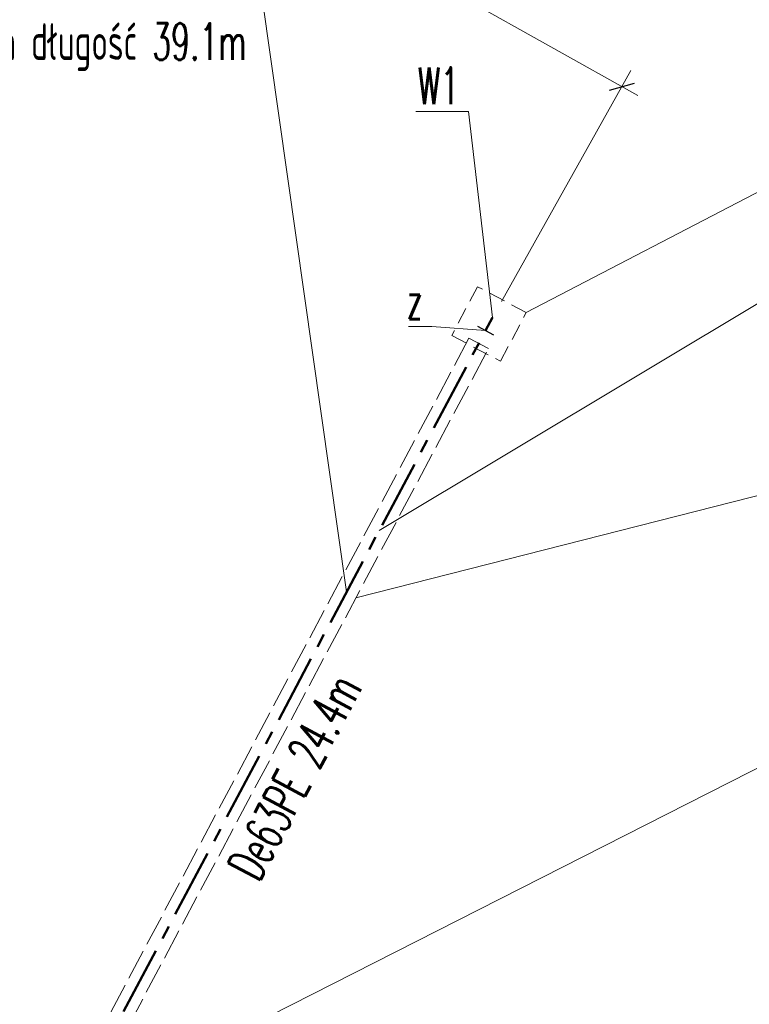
# Model space of a CAD drawing. Header units: metres. Extents: x 7506071 to 7508568, y 5798919 to 5800648.
# Tile 86 of 96: x 7507459 to 7507479, y 5799568 to 5799595. Entities that reach past the tile are written whole.
import ezdxf
from ezdxf import colors
from ezdxf.entities.mleader import LeaderData, LeaderLine
from ezdxf.math import Vec2, Vec3

# ---------------------------------------------------------------- set-up
doc = ezdxf.new("R2010")
doc.units = ezdxf.units.M
for name, pattern in [('ACAD_ISO02W100', [15, 12, -3]), ('CENTER', [2, 1.25, -0.25, 0.25, -0.25]), ('DASHED', [0.75, 0.5, -0.25])]:
    doc.linetypes.add(name, pattern=pattern)
doc.layers.get('0').update_dxf_attribs({"color": 250, "lineweight": 9})
doc.layers.get('Defpoints').update_dxf_attribs({"color": 254, "lineweight": 0})
for name, color, linetype, lineweight in [('IS-przecisk', 7, 'Continuous', 20), ('IS-rura-oslonowa', 7, 'Continuous', 20), ('IS-W-przylacze', 162, 'CENTER', 50), ('IS-W-przylacze-armatura', 162, 'Continuous', 30), ('IS-W-przylacze-opis', 168, 'Continuous', 30)]:
    doc.layers.add(name, color=color, linetype=linetype, lineweight=lineweight)
doc.styles.add('IS-0.6', font='simplex.shx', dxfattribs={"width": 0.6})
doc.dimstyles.new('IS-0.6', dxfattribs={"dimscale": 0.05, "dimtxt": 20, "dimasz": 10, "dimexe": 10, "dimexo": 10, "dimgap": 2, "dimtad": 1, "dimdec": 1, "dimzin": 1, "dimtxsty": 'IS-0.6', "dimblk": 'OBLIQUE', "dimcen": 10, "dimdle": 10, "dimadec": 0, "dimazin": 0, "dimtfac": 1, "dimtdec": 1, "dimtmove": 0, "dimatfit": 3, "dimfxl": 1, "dimlwd": 9, "dimlwe": 9, "dimarcsym": 0})

# ---------------------------------------------------------------- blocks, each defined once
blk = doc.blocks.new('_None')
blk = doc.blocks.new('_OBLIQUE')
at = {"color": 0, "linetype": 'ByBlock'}
blk.add_line((-0.5, -0.5), (0.5, 0.5), dxfattribs=at)
blk = doc.blocks.new('*D75')
at = {"layer": 'Defpoints', "color": 0, "transparency": 16777216}
for p in [(7507444.386398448, 5799610.671423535), (7507440.861, 5799604.381999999), (7507471.637441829, 5799587.130940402)]:
    blk.add_point(p, dxfattribs=at)
at = {"layer": 'IS-W-przylacze-opis', "color": 0, "lineweight": 9, "transparency": 16777216}
for p, q in [((7507441.105477, 5799604.818154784), (7507444.630875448, 5799611.107578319)), ((7507475.59899506, 5799593.175886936), (7507443.950243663, 5799610.915900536)), ((7507471.881918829, 5799587.567095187), (7507475.407317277, 5799593.856518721))]:
    blk.add_line(p, q, dxfattribs=at)
at = {"layer": 'IS-W-przylacze-opis', "color": 0, "lineweight": 9, "transparency": 16777216, "xscale": 0.5, "yscale": 0.5, "zscale": 0.5}
for p, rotation in [((7507444.386398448, 5799610.671423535), 150.7281457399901), ((7507475.162840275, 5799593.420363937), 330.7281457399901)]:
    blk.add_blockref('_OBLIQUE', p, dxfattribs=dict(at, rotation=rotation))
at = {"layer": 'IS-W-przylacze-opis', "color": 0, "transparency": 16777216, "insert": (7507460.114558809, 5799602.65235658), "char_height": 1, "attachment_point": 5, "rotation": 330.72814573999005, "style": 'IS-0.6'}
blk.add_mtext('35,3', dxfattribs=at)

msp = doc.modelspace()

# ---------------------------------------------------------------- linework, layer by layer
at = {"layer": 'IS-przecisk', "linetype": 'DASHED', "ltscale": 0.9}
msp.add_lwpolyline([(7507470.529266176, 5799586.644168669), (7507471.853735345, 5799585.940051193), (7507472.55785282, 5799587.264520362), (7507471.233383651, 5799587.968637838)], close=True, dxfattribs=at)
at = {"layer": 'IS-rura-oslonowa', "linetype": 'ACAD_ISO02W100', "ltscale": 0.07}
msp.add_lwpolyline([(7507460.201160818, 5799566.258000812), (7507460.730948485, 5799565.97635382), (7507471.527416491, 5799586.28488106), (7507470.997628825, 5799586.56652805)], close=True, dxfattribs=at)
at = {"layer": 'IS-W-przylacze', "ltscale": 1.5}
msp.add_line((7507460.182187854, 5799565.583214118), (7507471.637441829, 5799587.130940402), dxfattribs=at)
at = {"layer": 'IS-W-przylacze-armatura'}
msp.add_line((7507471.228932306, 5799586.895101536), (7507471.670422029, 5799586.66039571), dxfattribs=at)

# ---------------------------------------------------------------- texts
at = {"layer": 'IS-W-przylacze-opis', "style": 'IS-0.6', "width": 0.6}
msp.add_text('De63PE 24.4m', height=0.9999999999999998, rotation=62.00388770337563, dxfattribs=at).set_placement((7507465.271684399, 5799571.72364227))

# ---------------------------------------------------------------- dimensions: what is measured, and where the dimension line sits
at = {"layer": 'IS-W-przylacze-opis'}
dim = msp.add_aligned_dim(p1=(7507471.637441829, 5799587.130940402), p2=(7507440.861, 5799604.382), distance=-7.210082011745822, dimstyle='IS-0.6', dxfattribs=at)
dim.commit()
dim.dimension.update_dxf_attribs({"geometry": '*D75', "text_midpoint": (7507460.114558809, 5799602.65235658)})

# ---------------------------------------------------------------- leaders
at = {"layer": 'IS-przecisk'}
ml = msp.add_multileader_mtext('Standard', dxfattribs=at)
ml.set_content('Komora końcowa przewiertu', color=256, style='IS-0.6')
ml.set_leader_properties(linetype='Continuous', lineweight=9)
ml.set_arrow_properties(name='NONE')
ml.build(insert=Vec2(0, 0))
ml.multileader.update_dxf_attribs({"has_dogleg": 0, "text_left_attachment_type": 6, "text_right_attachment_type": 6, "dogleg_length": 0, "arrow_head_size": 0.25})
ctx = ml.context
ctx.base_point, ctx.char_height, ctx.arrow_head_size, ctx.landing_gap_size, ctx.plane_origin = Vec3(7507479.27529117, 5799590.759350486), 1, 0.25, 0.25, Vec3(7507320.159736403, 5799516.007030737)
ctx.left_attachment, ctx.right_attachment = 6, 6
notes = []
notes.append((ctx, [(0, (1, 1, 0), (7507479.27529117, 5799590.759350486), (1, 0), 0, [(0, [(7507472.55785282, 5799587.264520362)], 0, [])])]))
ctx.mtext.insert, ctx.mtext.line_spacing_style, ctx.mtext.flow_direction = Vec3(7507479.52529117, 5799592.092683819), 2, 5
ml = msp.add_multileader_mtext('Standard', dxfattribs=at)
ml.set_content('Odcinek wykonać metodą bezrozkopową', color=256, style='IS-0.6')
ml.set_leader_properties(linetype='Continuous', lineweight=9)
ml.set_arrow_properties(name='NONE')
ml.build(insert=Vec2(0, 0))
ml.multileader.update_dxf_attribs({"has_dogleg": 0, "text_left_attachment_type": 6, "text_right_attachment_type": 6, "dogleg_length": 0, "arrow_head_size": 0.25})
ctx = ml.context
ctx.base_point, ctx.char_height, ctx.arrow_head_size, ctx.landing_gap_size, ctx.plane_origin = Vec3(7507480.477435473, 5799588.476270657), 1, 0.25, 0.25, Vec3(7507416.952989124, 5799525.379888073)
ctx.left_attachment, ctx.right_attachment = 6, 6
notes.append((ctx, [(0, (1, 1, 0), (7507480.477435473, 5799588.476270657), (1, 0), 0, [(0, [(7507468.553622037, 5799581.330169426)], 0, [])])]))
ctx.mtext.insert, ctx.mtext.line_spacing_style, ctx.mtext.flow_direction = Vec3(7507480.727435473, 5799589.80960399), 2, 5
ml = msp.add_multileader_mtext('Standard', dxfattribs=at)
ml.set_content('Rura osłonowa De125PE L=23.0m', color=256, style='IS-0.6')
ml.set_leader_properties(linetype='Continuous', lineweight=9)
ml.set_arrow_properties(name='NONE')
ml.build(insert=Vec2(0, 0))
ml.multileader.update_dxf_attribs({"has_dogleg": 0, "text_left_attachment_type": 6, "text_right_attachment_type": 6, "dogleg_length": 0, "arrow_head_size": 0.25})
ctx = ml.context
ctx.base_point, ctx.char_height, ctx.arrow_head_size, ctx.landing_gap_size, ctx.plane_origin = Vec3(7507490.36455847, 5799585.203458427), 1, 0.25, 0.25, Vec3(7507422.852689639, 5799509.965147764)
ctx.left_attachment, ctx.right_attachment = 6, 6
notes.append((ctx, [(0, (1, 1, 0), (7507490.36455847, 5799585.203458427), (1, 0), 0, [(0, [(7507467.920014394, 5799579.499233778)], 0, [])])]))
ctx.mtext.insert, ctx.mtext.line_spacing_style, ctx.mtext.flow_direction = Vec3(7507490.61455847, 5799586.403458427), 2, 5
ml = msp.add_multileader_mtext('Standard', dxfattribs=at)
ml.set_content('Komora startowa \\Pprzewiertu', color=256, style='IS-0.6')
ml.set_leader_properties(linetype='Continuous', lineweight=9)
ml.set_arrow_properties(name='NONE')
ml.build(insert=Vec2(0, 0))
ml.multileader.update_dxf_attribs({"has_dogleg": 0, "text_left_attachment_type": 6, "text_right_attachment_type": 6, "dogleg_length": 0, "arrow_head_size": 0.25})
ctx = ml.context
ctx.base_point, ctx.char_height, ctx.arrow_head_size, ctx.landing_gap_size, ctx.plane_origin = Vec3(7507492.908423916, 5799582.002172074), 1, 0.25, 0.25, Vec3(7507334.485180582, 5799517.106178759)
ctx.left_attachment, ctx.right_attachment = 6, 6
notes.append((ctx, [(0, (1, 1, 0), (7507492.908423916, 5799582.002172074), (1, 0), 0, [(0, [(7507461.196481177, 5799565.893389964)], 0, [])])]))
ctx.mtext.insert, ctx.mtext.line_spacing_style, ctx.mtext.flow_direction = Vec3(7507493.158423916, 5799583.335505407), 2, 5
at = {"layer": 'IS-W-przylacze-opis'}
ml = msp.add_multileader_mtext('Standard', dxfattribs=at)
ml.set_content('Przyłącze wodociągowe \\PDe63PE \\Płączna długość 39.1m', color=256, style='IS-0.6')
ml.set_leader_properties(linetype='Continuous', lineweight=9)
ml.set_arrow_properties(name='NONE')
ml.build(insert=Vec2(0, 0))
ml.multileader.update_dxf_attribs({"has_dogleg": 0, "text_left_attachment_type": 6, "text_right_attachment_type": 6, "dogleg_length": 0, "arrow_head_size": 0.25})
ctx = ml.context
ctx.base_point, ctx.char_height, ctx.arrow_head_size, ctx.landing_gap_size, ctx.plane_origin = Vec3(7507454.23618333, 5799597.012470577), 1, 0.25, 0.25, Vec3(7507359.848244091, 5799613.116953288)
ctx.left_attachment, ctx.right_attachment, ctx.text_align_type = 6, 6, 2
notes.append((ctx, [(1, (1, 1, 0), (7507465.193326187, 5799597.012470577), (-1, 0), 0, [(0, [(7507467.665763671, 5799579.660077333)], 0, [])])]))
ctx.mtext.insert, ctx.mtext.alignment, ctx.mtext.line_spacing_factor, ctx.mtext.line_spacing_style, ctx.mtext.flow_direction = Vec3(7507464.943326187, 5799598.34580391), 3, 0.96, 2, 5
ml = msp.add_multileader_mtext('Standard', dxfattribs=at)
ml.set_content('W1', color=256, style='IS-0.6')
ml.set_leader_properties(linetype='Continuous', lineweight=9)
ml.set_arrow_properties(name='NONE')
ml.build(insert=Vec2(0, 0))
ml.multileader.update_dxf_attribs({"has_dogleg": 0, "text_left_attachment_type": 6, "text_right_attachment_type": 6, "dogleg_length": 0, "arrow_head_size": 0.25})
ctx = ml.context
ctx.base_point, ctx.char_height, ctx.arrow_head_size, ctx.landing_gap_size, ctx.plane_origin = Vec3(7507469.656909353, 5799592.740136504), 1, 0.25, 0.25, Vec3(7507469.493692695, 5799570.68320021)
ctx.left_attachment, ctx.right_attachment, ctx.text_align_type = 6, 6, 2
notes.append((ctx, [(0, (1, 1, 0), (7507470.985480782, 5799592.740136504), (-1, 0), 0, [(0, [(7507471.637441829, 5799587.130940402)], 0, [])])]))
ctx.mtext.insert, ctx.mtext.alignment, ctx.mtext.line_spacing_style, ctx.mtext.flow_direction = Vec3(7507470.735480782, 5799593.940136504), 3, 2, 5
ml = msp.add_multileader_mtext('Standard', dxfattribs=at)
ml.set_content('z', color=256, style='IS-0.6')
ml.set_leader_properties(linetype='Continuous', lineweight=9)
ml.set_arrow_properties(name='NONE')
ml.build(insert=Vec2(0, 0))
ml.multileader.update_dxf_attribs({"has_dogleg": 0, "text_left_attachment_type": 6, "text_right_attachment_type": 6, "dogleg_length": 0, "arrow_head_size": 0.25})
ctx = ml.context
ctx.base_point, ctx.char_height, ctx.arrow_head_size, ctx.landing_gap_size, ctx.plane_origin = Vec3(7507469.175658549, 5799586.885101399), 1, 0.25, 0.25, Vec3(7507464.049358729, 5799565.459893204)
ctx.left_attachment, ctx.right_attachment, ctx.text_align_type = 6, 6, 2
notes.append((ctx, [(0, (1, 1, 0), (7507469.989944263, 5799586.885101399), (-1, 0), 0, [(0, [(7507471.449677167, 5799586.777748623)], 0, [])])]))
ctx.mtext.insert, ctx.mtext.alignment, ctx.mtext.line_spacing_style, ctx.mtext.flow_direction = Vec3(7507469.739944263, 5799588.0851014), 3, 2, 5
for ctx, leaders in notes:
    for number, flags, end, landing, length, lines in leaders:
        leader = LeaderData()
        leader.index, (leader.has_last_leader_line, leader.has_dogleg_vector, leader.attachment_direction) = number, flags
        leader.last_leader_point, leader.dogleg_vector, leader.dogleg_length = Vec3(end), Vec3(landing), length
        for number, points, colour, breaks in lines:
            line = LeaderLine()
            line.index, line.vertices, line.color, line.breaks = number, Vec3.list(points), colors.encode_raw_color(colour), breaks
            leader.lines.append(line)
        ctx.leaders.append(leader)

doc.saveas('drawing.dxf')
